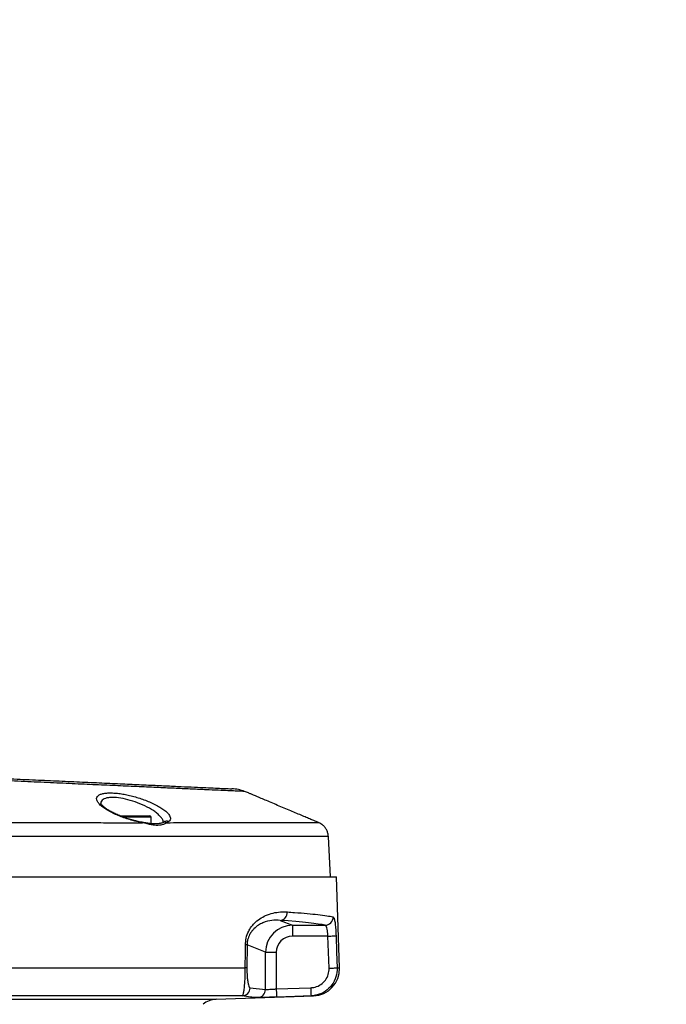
# Model space of a CAD drawing. Extents: x 0 to 16820, y 0 to 11880.
# Tile 73 of 78: x 11014 to 11253, y 6568 to 6932. Entities that reach past the tile are written whole.
import ezdxf

# ---------------------------------------------------------------- set-up
doc = ezdxf.new("R2010")
doc.units = 0
doc.header["$LTSCALE"] = 20
doc.layers.get('0').update_dxf_attribs({"linetype": 'CONTINUOUS'})
doc.styles.add('SLDTEXTSTYLE0', font='TXT', dxfattribs={"width": 0.605})
doc.dimstyles.new('SLDDIMSTYLE0', dxfattribs={"dimtxt": 100, "dimasz": 100, "dimexe": 0, "dimexo": 0.0625, "dimgap": 25, "dimtad": 1, "dimdec": 1, "dimrnd": 1e-09, "dimzin": 12, "dimtxsty": 'SLDTEXTSTYLE0', "dimsah": 1, "dimcen": 0, "dimazin": 3, "dimtfac": 1, "dimtofl": 0, "dimtmove": 0, "dimatfit": 3, "dimtolj": 1, "dimtzin": 12})
doc.dimstyles.new('SLDDIMSTYLE1', dxfattribs={"dimtxt": 100, "dimasz": 100, "dimexe": 0, "dimexo": 0.0625, "dimgap": 25, "dimtad": 1, "dimdec": 4, "dimlfac": 20, "dimzin": 12, "dimtxsty": 'SLDTEXTSTYLE0', "dimsah": 1, "dimcen": 0.09, "dimazin": 3, "dimtfac": 1, "dimtofl": 0, "dimtmove": 0, "dimatfit": 3, "dimtolj": 1, "dimtzin": 12})

# ---------------------------------------------------------------- blocks, each defined once
blk = doc.blocks.new('_D_1')
at = {"color": 7, "linetype": 'CONTINUOUS'}
blk.add_line((11867.49, 8642.4), (8366, 6401.82), dxfattribs=at)
blk.add_solid([(11867.49, 8642.4), (11775.17, 8601.13), (11791.34, 8575.86)], dxfattribs=at)
at = {"color": 7, "linetype": 'CONTINUOUS', "insert": (9875.65, 7520.81), "char_height": 100, "attachment_point": 1, "rotation": 32.6149, "style": 'SLDTEXTSTYLE0'}
blk.add_mtext('R4157', dxfattribs=at)
blk = doc.blocks.new('_D_2')
at = {"color": 7, "linetype": 'CONTINUOUS'}
for p, q in [((4232.76, 7130.62), (3693.35, 7225.73)), ((8406, 6401.82), (13110.72, 6401.82))]:
    blk.add_line(p, q, dxfattribs=at)
blk.add_arc((8366, 6401.82), 4714.73, 0, 170, dxfattribs=at)
for points in [[(3722.9, 7220.52), (3756.05, 7316.05), (3726.56, 7321.58)], [(13080.72, 6401.82), (13094.66, 6501.97), (13064.66, 6501.66)]]:
    blk.add_solid(points, dxfattribs=at)
at = {"color": 7, "linetype": 'CONTINUOUS', "insert": (8646.6, 11239.4), "char_height": 100, "attachment_point": 1, "rotation": 355, "style": 'SLDTEXTSTYLE0'}
blk.add_mtext('170°', dxfattribs=at)

msp = doc.modelspace()

# ---------------------------------------------------------------- linework, layer by layer
at = {"color": 7, "linetype": 'CONTINUOUS'}
for p, q in [((11098.6460162, 6645.8829789), (11097.244115, 6646.4203297)), ((11051.095338, 6637.4197899), (11062.1593906, 6637.4197899)), ((11062.6593543, 6634.4894318), (11062.6593543, 6636.9197963)), ((11123.6599399, 6635.2929173), (11124.6086074, 6634.894505)), ((11124.6086074, 6634.8944752), (11123.6599399, 6635.2929173)), ((11126.071067, 6634.0303122), (11126.0703517, 6634.0309231)), ((11128.9969398, 6614.8197947), (11128.2142116, 6629.7555117)), ((10960.9969569, 6614.8197947), (11131.1715556, 6614.8197947)), ((11132.3448135, 6581.2221615), (11131.1715556, 6614.8197947)), ((11086.7498828, 6569.6238576), (11122.6998283, 6570.8792655))]:
    msp.add_line(p, q, dxfattribs=at)
at = {"color": 8, "linetype": 'CONTINUOUS'}
for p, q in [((11062.6593543, 6636.9197963), (11052.3572875, 6636.9197963)), ((11059.5086528, 6634.8760425), (11057.4761344, 6635.2925448)), ((11069.1908313, 6635.2927385), (11068.4212161, 6634.8845361)), ((11110.3707267, 6598.7814663), (11114.9476482, 6596.9545989)), ((11114.9476482, 6596.9545989), (11126.9978, 6596.9545989)), ((11114.9476482, 6596.9545989), (11114.9476482, 6592.9570346)), ((11128.0704452, 6592.9570346), (11114.9476482, 6592.9570346)), ((11128.4860088, 6581.1174659), (11128.0704452, 6592.9570346)), ((11098.1510593, 6589.6886735), (11098.1021835, 6581.1174659)), ((11104.9581481, 6586.9716404), (11098.1510593, 6589.6886735)), ((11104.9581481, 6573.2244848), (11104.9581481, 6586.9716404)), ((11104.9581481, 6586.9716404), (11108.9430762, 6586.9716404)), ((11108.9430762, 6586.9716404), (11108.9430762, 6573.4346955)), ((10960.9969569, 6581.2221615), (11097.5020839, 6581.2221615)), ((11131.4688636, 6581.2221615), (11132.3448135, 6581.2221615)), ((11099.2721034, 6573.8774388), (11104.9581481, 6573.2244848)), ((11108.9430762, 6573.4346955), (11121.6984702, 6573.8774388)), ((10872.0761253, 6569.6238576), (11086.7498828, 6569.6238576)), ((11096.3712646, 6570.8792655), (10960.9969569, 6570.8792655)), ((11122.6998283, 6570.8792655), (11121.8026591, 6570.8792655))]:
    msp.add_line(p, q, dxfattribs=at)
at = {"color": 8, "linetype": 'CONTINUOUS', "flags": 128}
for points in [[(11057.44061, 6635.4187875), (11057.4599219, 6635.4019789), (11057.4761344, 6635.2925448)], [(11059.5086528, 6634.8760425), (11059.4185306, 6634.9983512), (11059.3486739, 6635.0271998)], [(11128.0704452, 6592.9570346), (11128.6180926, 6592.9762571), (11129.1473819, 6592.9948388), (11129.6401931, 6593.0121391), (11130.0803138, 6593.0275916), (11130.452962, 6593.0406599), (11130.7452632, 6593.0509268), (11130.9476806, 6593.0580346), (11131.0533, 6593.061745)], [(11131.0533, 6593.061745), (11131.2638236, 6587.0654283), (11131.4688636, 6581.2221615)], [(11097.5020839, 6581.2221615), (11097.539754, 6587.2089414), (11097.5562049, 6589.793369)], [(11128.4860088, 6581.1174659), (11129.0338947, 6581.1366884), (11129.5629455, 6581.1552702), (11130.0559951, 6581.1725704), (11130.4963542, 6581.1880229), (11130.868764, 6581.2011062), (11131.1610652, 6581.2113582), (11131.3634826, 6581.218466), (11131.4688636, 6581.2221615)], [(11108.9430762, 6573.4346955), (11108.9633418, 6572.8512405), (11108.9826537, 6572.2900926), (11109.0007735, 6571.7727093), (11109.0165092, 6571.3188647), (11109.0293838, 6570.9459333), (11109.0389205, 6570.6681608), (11109.044881, 6570.4961567), (11109.0470267, 6570.4365222)], [(11121.6984702, 6573.8774388), (11121.7187358, 6573.2938646), (11121.7382861, 6572.7326272), (11121.7561675, 6572.2151695), (11121.7719032, 6571.7612951), (11121.7850162, 6571.3883637), (11121.7945529, 6571.1106358), (11121.8005134, 6570.938751), (11121.8026591, 6570.8792655)], [(11121.8026591, 6570.8792655), (11115.8061935, 6570.6710665), (11109.0470267, 6570.4365222)]]:
    msp.add_lwpolyline(points, dxfattribs=at)
at = {"color": 7, "linetype": 'CONTINUOUS'}
for centre, radius, start, end in [((8365.9969283, 6401.8197952), 4157, 190, 170), ((11091.9012119, 6632.4099892), 15.0008509, 69.132678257, 87.400359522), ((11062.1593074, 6636.9197952), 0.5, 0, 90), ((11122.3508789, 6580.8731717), 10, 272, 2), ((11087.0290672, 6561.628735), 8, 92, 130)]:
    msp.add_arc(centre, radius, start, end, dxfattribs=at)
at = {"color": 8, "linetype": 'CONTINUOUS'}
for centre, radius, start, end in [((11067.7351582, 6633.4090212), 1.6272123, 65.063377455, 110.807646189), ((11068.5187821, 6633.5973607), 1.8237204, 68.376584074, 128.027385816), ((11110.1327678, 6601.6880335), 2.9162917, 274.68033238, 3.859614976), ((11126.9650724, 6599.956675), 3.0022545, 270.624594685, 1.923914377), ((11097.5191932, 6587.8408222), 1.9528976, 71.122063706, 88.914054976), ((11097.4650662, 6579.2377923), 1.9847144, 71.275858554, 88.931291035), ((11096.2725132, 6573.8772298), 2.9995902, 271.886610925, 0.003991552), ((11101.9626423, 6573.2197858), 2.9955095, 272.112173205, 0.089877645)]:
    msp.add_arc(centre, radius, start, end, dxfattribs=at)
for centre, major_axis, ratio, start_param, end_param in [((10960.9969283, 6596.1178937), (167.7210368, 0), 0.0349207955, 0.1433479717, 0.472114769), ((11114.9659575, 6586.9533829), (9.2957944, -3.7103812), 0.9991075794, 1.9520897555, 3.519844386), ((11114.9659575, 6586.9533829), (-5.597169, 2.2340889), 0.9955924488, 5.0936824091, 6.6614370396)]:
    msp.add_ellipse(centre, major_axis=major_axis, ratio=ratio, start_param=start_param, end_param=end_param, dxfattribs=at)
for points, knots in [([(11097.2400619, 6646.4098243), (11097.2039602, 6646.4114434), (11097.1248399, 6646.4149918), (11095.9648804, 6646.467254), (11093.9843258, 6646.5564731), (11091.1572912, 6646.6835806), (11087.5520055, 6646.8456303), (11083.1176422, 6647.0451635), (11077.9435903, 6647.2782116), (11072.0625638, 6647.543268), (11065.5479165, 6647.8368345), (11058.3304432, 6648.1615284), (11050.5587789, 6648.5100974), (11042.2751133, 6648.8811475), (11033.5608635, 6649.2726585), (11024.3311763, 6649.6892239), (11014.7951515, 6650.122145), (11005.0178886, 6650.5637183), (10995.0914247, 6651.0071978), (10984.9027798, 6651.4539421), (10975.3620197, 6651.8791553), (10966.5770935, 6652.2813106), (10955.9275797, 6652.7752725), (10937.3550302, 6653.6428084), (10900.161831, 6655.3992772), (10868.3170075, 6656.8952756), (10847.0812751, 6657.8928827)], [0, 0, 0, 0, 0.026620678, 0.058341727, 0.0905238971, 0.1215736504, 0.1530657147, 0.1847817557, 0.2169582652, 0.2480265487, 0.2795355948, 0.3112660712, 0.3434528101, 0.3746212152, 0.4062388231, 0.4380854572, 0.4704030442, 0.5016120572, 0.5332613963, 0.5651455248, 0.5975314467, 0.6225385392, 0.6475510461, 0.6978183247, 0.7984900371, 1, 1, 1, 1]), ([(11057.4761344, 6635.2925448), (11056.9389589, 6635.4245799), (11055.6688692, 6635.7367616), (11053.6935107, 6636.3350047), (11051.5610725, 6637.0875409), (11049.5235236, 6637.9339525), (11047.5921056, 6638.8735643), (11045.8848729, 6639.8673886), (11044.4410995, 6640.9017975), (11043.3635464, 6641.926733), (11042.6987179, 6642.9050177), (11042.4923603, 6643.7943351), (11042.7472387, 6644.5482999), (11043.4472255, 6645.1477001), (11044.5045427, 6645.5713216), (11045.891581, 6645.82096), (11047.4892903, 6645.9081062), (11049.2854963, 6645.8389229), (11051.200106, 6645.6341506), (11053.2184607, 6645.2955059), (11055.3122119, 6644.8347477), (11057.4337749, 6644.2567218), (11059.5824667, 6643.5617366), (11061.6694825, 6642.7676529), (11063.6896155, 6641.8715366), (11065.5268327, 6640.9087427), (11067.1489193, 6639.8880722), (11068.4438455, 6638.8575653), (11069.4891573, 6637.7108221), (11069.9043636, 6636.6982669), (11069.7635982, 6635.8543934), (11069.3817344, 6635.4799381), (11069.1908313, 6635.2927385)], [0, 0, 0, 0, 0.0226953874, 0.0536606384, 0.0846330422, 0.1180062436, 0.1513854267, 0.1871101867, 0.2228337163, 0.2597912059, 0.2967404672, 0.3329340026, 0.3692300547, 0.4030206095, 0.4367980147, 0.4677300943, 0.4986597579, 0.5278102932, 0.5569682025, 0.5859968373, 0.6150311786, 0.6454048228, 0.6757902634, 0.7084666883, 0.7411499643, 0.7763111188, 0.8114793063, 0.8482751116, 0.8850691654, 0.9367741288, 0.968391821, 1, 1, 1, 1]), ([(11067.2598792, 6634.9735557), (11067.1716924, 6635.3731518), (11067.0180333, 6636.069419), (11066.1357373, 6637.1944921), (11065.0591129, 6638.2140418), (11063.6860478, 6639.235004), (11061.6447125, 6640.4932101), (11058.7377722, 6641.897636), (11055.0359982, 6643.19024), (11051.4413773, 6644.0104512), (11048.7494021, 6644.2445314), (11046.9463056, 6644.133858), (11045.7730729, 6643.885171), (11044.8589918, 6643.4652396), (11044.2949463, 6642.861327), (11044.0709702, 6642.3199161), (11044.1610458, 6641.9562443), (11044.1783382, 6641.8864279)], [0, 0, 0, 0, 0.0808836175, 0.1409338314, 0.2026619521, 0.2602834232, 0.3193450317, 0.4271512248, 0.526702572, 0.6210939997, 0.7153617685, 0.7647051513, 0.815778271, 0.8699592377, 0.9261399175, 0.985820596, 1, 1, 1, 1]), ([(10961.0851718, 6634.8697393), (10965.5804082, 6634.8152584), (10974.5935201, 6634.7060222), (10988.0641754, 6634.7702945), (11001.4943951, 6634.9008466), (11014.798585, 6634.9591253), (11026.3250616, 6634.9447359), (11036.0641929, 6634.9127189), (11044.1279654, 6634.8871966), (11051.9914496, 6634.8751112), (11057.0001991, 6634.8757317), (11059.5086528, 6634.8760425)], [0, 0, 0, 0, 0.1276802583, 0.2560035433, 0.3852418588, 0.5172896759, 0.6502913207, 0.737023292, 0.8240263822, 0.9118698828, 1, 1, 1, 1]), ([(11068.4212161, 6634.8845361), (11068.167107, 6634.7123272), (11067.65787, 6634.3672192), (11066.1889754, 6633.8834067), (11064.5075335, 6633.8355329), (11062.7401254, 6634.0995703), (11061.2610583, 6634.4405702), (11060.0990878, 6634.7293195), (11059.5086528, 6634.8760425)], [0, 0, 0, 0, 0.17427303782, 0.34924466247, 0.60375204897, 0.70438525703, 0.84978854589, 1, 1, 1, 1]), ([(11068.4212161, 6634.8845361), (11070.1181745, 6634.8869247), (11075.1881956, 6634.8940612), (11083.087156, 6634.9004494), (11091.8269886, 6634.8992116), (11099.7272189, 6634.8961712), (11106.6081514, 6634.8921288), (11112.4062818, 6634.890582), (11117.1336641, 6634.8935812), (11120.8062008, 6634.8955544), (11122.9919831, 6634.8943809), (11124.1837153, 6634.8941943), (11124.4668509, 6634.8943815), (11124.6086074, 6634.8944752)], [0, 0, 0, 0, 0.0508353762, 0.151881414, 0.2536271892, 0.3575805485, 0.4623001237, 0.5633306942, 0.6650651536, 0.7690112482, 0.8737219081, 0.9367768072, 1, 1, 1, 1]), ([(11128.0713988, 6629.7480313), (11128.0826707, 6629.7480053), (11128.1122804, 6629.747937), (11126.798576, 6629.7477026), (11124.3131411, 6629.7490101), (11120.6481071, 6629.7473707), (11115.8112153, 6629.7443592), (11109.8789358, 6629.7458057), (11102.9047861, 6629.7495072), (11094.9724175, 6629.7521994), (11085.9866664, 6629.7536302), (11076.1428369, 6629.7466728), (11065.530942, 6629.731381), (11054.2154103, 6629.7278418), (11042.0956487, 6629.7488194), (11029.4181733, 6629.7928748), (11016.3208037, 6629.8083602), (11002.9049802, 6629.7586425), (10989.0304953, 6629.6323227), (10975.013886, 6629.564901), (10965.6139857, 6629.6720513), (10960.9969569, 6629.7246812)], [0, 0, 0, 0, 0.0335995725, 0.0882614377, 0.1410026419, 0.1944958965, 0.2483712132, 0.3030325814, 0.3557721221, 0.409265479, 0.4631404, 0.517800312, 0.5705501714, 0.6236667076, 0.677940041, 0.7326142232, 0.7853288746, 0.8387925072, 0.8926364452, 0.9472653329, 1, 1, 1, 1]), ([(11097.5562049, 6589.793369), (11097.6175024, 6590.6196322), (11097.7540312, 6592.4599812), (11098.6356058, 6594.6550475), (11099.7007064, 6596.3778735), (11101.0758653, 6597.9886232), (11102.8648729, 6599.451341), (11105.2410567, 6600.7244273), (11107.8089355, 6601.5695042), (11110.5123443, 6601.9689437), (11112.1993656, 6601.9125284), (11113.0424453, 6601.8843351)], [0, 0, 0, 0, 0.0714704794, 0.1591873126, 0.2255126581, 0.2919852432, 0.4107930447, 0.5298929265, 0.6862837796, 0.8432220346, 1, 1, 1, 1]), ([(11113.0424453, 6601.8843351), (11113.932639, 6601.8229143), (11116.6040294, 6601.638596), (11120.5052461, 6601.3215028), (11124.5201333, 6600.9205888), (11127.8170431, 6600.4989566), (11129.2480504, 6600.2049156), (11129.9656345, 6600.0574677)], [0, 0, 0, 0, 0.1068836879, 0.3207482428, 0.535672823, 0.7671613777, 1, 1, 1, 1]), ([(11110.3707267, 6598.7814663), (11109.3733576, 6598.8143176), (11107.3676152, 6598.8803827), (11104.605652, 6598.2107042), (11102.3496667, 6597.0659674), (11100.9456224, 6595.9843908), (11099.853275, 6594.7508496), (11099.0165737, 6593.4643442), (11098.3820517, 6591.8748777), (11098.1657445, 6590.4479544), (11098.1532847, 6589.8037377), (11098.1510593, 6589.6886735)], [0, 0, 0, 0, 0.2441887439, 0.4910716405, 0.6104295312, 0.731466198, 0.794642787, 0.8590462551, 0.9383241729, 0.9889840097, 1, 1, 1, 1]), ([(11129.9656345, 6600.0574677), (11130.0807211, 6599.9517311), (11130.3104492, 6599.7406669), (11130.6094895, 6598.4454529), (11130.8457916, 6596.590639), (11130.9878009, 6594.6735243), (11131.0366027, 6593.4726264), (11131.0533, 6593.061745)], [0, 0, 0, 0, 0.2240330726, 0.447199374, 0.6681215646, 0.8864494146, 1, 1, 1, 1]), ([(11128.0704452, 6592.9570346), (11128.0537898, 6593.1918668), (11128.0050831, 6593.8786079), (11127.8647628, 6594.9732782), (11127.63113, 6596.0333643), (11127.3366526, 6596.7736354), (11127.1109033, 6596.8941963), (11126.9978, 6596.9545989)], [0, 0, 0, 0, 0.1134903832, 0.33189024, 0.5528320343, 0.7759632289, 1, 1, 1, 1]), ([(11096.3712646, 6570.8792655), (11096.4683228, 6570.9621429), (11096.6652488, 6571.1302966), (11096.9369438, 6572.138726), (11097.1769441, 6573.7156142), (11097.3489706, 6575.6337689), (11097.4546777, 6577.7682733), (11097.5003858, 6579.589003), (11097.5015814, 6580.7389272), (11097.5020839, 6581.2221615)], [0, 0, 0, 0, 0.19433809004, 0.39430163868, 0.55303788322, 0.72087265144, 0.83046202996, 0.92875482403, 1, 1, 1, 1]), ([(11098.1021835, 6581.1174659), (11098.1025679, 6580.7781518), (11098.1034952, 6579.9595538), (11098.1522802, 6578.6624694), (11098.2624169, 6577.1564646), (11098.4392527, 6575.8337092), (11098.6826958, 6574.750654), (11098.9628203, 6574.051835), (11099.1682731, 6573.9359858), (11099.2721034, 6573.8774388)], [0, 0, 0, 0, 0.06071990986, 0.14648725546, 0.24722394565, 0.41169031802, 0.57535153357, 0.78539407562, 1, 1, 1, 1]), ([(11121.6984702, 6573.8774388), (11122.2284959, 6573.931438), (11123.542878, 6574.0653479), (11125.4923731, 6574.9849221), (11127.2082245, 6576.6284756), (11128.3371555, 6578.7595783), (11128.4363896, 6580.3314814), (11128.4860088, 6581.1174659)], [0, 0, 0, 0, 0.1450895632, 0.3597997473, 0.5734897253, 0.7867359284, 1, 1, 1, 1]), ([(11131.4688636, 6581.2221615), (11131.3981762, 6580.0994226), (11131.2568409, 6577.8545729), (11129.6495884, 6574.810557), (11127.2063305, 6572.4622678), (11124.4296084, 6571.1478198), (11122.5574255, 6570.9564256), (11121.8026591, 6570.8792655)], [0, 0, 0, 0, 0.2135310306, 0.4269425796, 0.6406130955, 0.8551139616, 1, 1, 1, 1]), ([(11104.9581481, 6573.2244848), (11105.041361, 6573.2251916), (11105.2078104, 6573.2266055), (11105.9984909, 6573.2649289), (11107.0878072, 6573.324702), (11108.1365288, 6573.3859434), (11108.7635398, 6573.4238433), (11108.9430762, 6573.4346955)], [0, 0, 0, 0, 0.2270142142, 0.454092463, 0.6813178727, 0.9087495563, 1, 1, 1, 1]), ([(11102.0730449, 6570.2263115), (11101.8986159, 6570.2326507), (11101.0264742, 6570.2643461), (11099.1262492, 6570.4133907), (11097.3991824, 6570.705442), (11096.3712646, 6570.8792655)], [0, 0, 0, 0, 0.0919039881, 0.4595182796, 1, 1, 1, 1])]:
    msp.add_open_spline(points, degree=3, knots=knots, dxfattribs=at)
at = {"color": 7, "linetype": 'CONTINUOUS'}
for points, knots in [([(10847.7979613, 6658.510953), (10868.9040412, 6657.5525169), (10900.5669593, 6656.1146903), (10937.5628166, 6654.4347964), (10956.0672235, 6653.5944658), (10966.7105418, 6653.1112021), (10975.2482881, 6652.7234421), (10984.3668485, 6652.3094134), (10994.025335, 6651.8708167), (11003.6746769, 6651.4326447), (11013.0880461, 6651.0051925), (11022.2237995, 6650.5903339), (11030.9944978, 6650.192056), (11039.4827465, 6649.806613), (11047.4739294, 6649.443724), (11054.936495, 6649.1048451), (11061.8137481, 6648.7925749), (11068.1732238, 6648.5037855), (11073.8507113, 6648.2459561), (11078.8236649, 6648.0201535), (11083.0651987, 6647.8275432), (11086.6036316, 6647.6668554), (11089.3426741, 6647.5424759), (11091.2578278, 6647.4555123), (11092.3958169, 6647.4038347), (11092.4907586, 6647.3995293), (11092.5351096, 6647.397518)], [0, 0, 0, 0, 0.2055264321, 0.3083266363, 0.359720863, 0.385492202, 0.4112565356, 0.4419724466, 0.4731447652, 0.5045660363, 0.5364549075, 0.5671895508, 0.5983611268, 0.6297573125, 0.6616108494, 0.6922512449, 0.7233255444, 0.7546177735, 0.7863636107, 0.8169887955, 0.8480496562, 0.8793311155, 0.9110684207, 0.941698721, 0.9727651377, 1, 1, 1, 1]), ([(11123.6599399, 6635.2929173), (11123.2752839, 6635.4547884), (11122.4646622, 6635.7959144), (11120.9291191, 6636.4427045), (11119.1198587, 6637.2048406), (11117.0803088, 6638.0649946), (11114.8438716, 6639.0087548), (11112.4710768, 6640.0114379), (11110.0378922, 6641.0407487), (11107.6188482, 6642.0656913), (11105.3508283, 6643.0284341), (11103.2851713, 6643.9063869), (11101.5720868, 6644.6359932), (11100.2088526, 6645.2171899), (11099.2920255, 6645.6086501), (11098.7618083, 6645.8350698), (11098.6390115, 6645.8876927), (11098.6474079, 6645.8840373), (11098.648162, 6645.883709)], [0, 0, 0, 0, 0.0551013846, 0.1161203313, 0.1786759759, 0.2444450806, 0.3118944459, 0.3821013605, 0.4542323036, 0.526526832, 0.6010112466, 0.6715524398, 0.7444438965, 0.8099954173, 0.8777982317, 0.9351515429, 0.9941758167, 1, 1, 1, 1]), ([(11057.4429942, 6635.4276238), (11056.987911, 6635.5352323), (11055.8896695, 6635.7949212), (11054.159826, 6636.3124838), (11052.2925206, 6636.9505941), (11050.5125892, 6637.6592381), (11048.8611628, 6638.4155759), (11047.3940431, 6639.1957027), (11046.154833, 6639.9709338), (11045.1936823, 6640.6968906), (11044.5654091, 6641.2983451), (11044.2554741, 6641.7077165), (11044.1495737, 6641.8920845), (11044.1354102, 6641.9681046), (11044.1384403, 6641.9406939), (11044.1385223, 6641.9399528)], [0, 0, 0, 0, 0.0651121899, 0.1571336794, 0.2504377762, 0.3457207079, 0.441947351, 0.538948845, 0.6355957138, 0.7307120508, 0.8214007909, 0.8982962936, 0.9496301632, 0.9986382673, 1, 1, 1, 1]), ([(11059.3491508, 6635.0395827), (11059.0031964, 6635.0974902), (11058.3759348, 6635.2024844), (11057.7315182, 6635.3550777), (11057.4425174, 6635.4235111)], [0, 0, 0, 0, 0.5515311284, 1, 1, 1, 1]), ([(11067.1559287, 6634.9389999), (11066.9595261, 6634.8656215), (11066.481497, 6634.687024), (11065.5041586, 6634.4598868), (11064.2809779, 6634.372108), (11062.9617958, 6634.4294105), (11061.4691547, 6634.6357945), (11060.2625708, 6634.8728529), (11059.5087277, 6634.9945084), (11059.3472434, 6635.0205688)], [0, 0, 0, 0, 0.1332264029, 0.3242630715, 0.4772685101, 0.6402203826, 0.7890734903, 0.9548164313, 1, 1, 1, 1]), ([(11067.4191428, 6635.0522785), (11067.4197068, 6635.0528327), (11067.4555107, 6635.0880192), (11067.3794589, 6635.0077112), (11067.1939984, 6634.9498094), (11067.1451999, 6634.9345742)], [0, 0, 0, 0, 0.01165439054, 0.73994546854, 1, 1, 1, 1]), ([(11126.1537982, 6633.9611112), (11126.1737312, 6633.9451946), (11126.2201332, 6633.9081424), (11125.9535606, 6634.1207299), (11125.510827, 6634.4494818), (11124.9126632, 6634.7445086), (11124.6086074, 6634.8944752)], [0, 0, 0, 0, 0.1601129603, 0.3727263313, 0.6811471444, 1, 1, 1, 1]), ([(11128.2053901, 6629.7677903), (11128.1642578, 6630.1734346), (11128.0816208, 6630.9883972), (11127.6395777, 6632.1132375), (11127.0308415, 6633.0701098), (11126.5177642, 6633.6785936), (11126.1923909, 6633.927158), (11126.1430694, 6633.9648364)], [0, 0, 0, 0, 0.2535830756, 0.50946295, 0.7445545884, 0.9612784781, 1, 1, 1, 1]), ([(11109.0470267, 6570.4365222), (11108.7327917, 6570.4256701), (11107.6352751, 6570.3877671), (11105.7995377, 6570.3265063), (11103.8936514, 6570.2667389), (11102.5097693, 6570.22843), (11102.218624, 6570.2270177), (11102.0730449, 6570.2263115)], [0, 0, 0, 0, 0.0911697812, 0.3184251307, 0.545608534, 0.7727942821, 1, 1, 1, 1])]:
    msp.add_open_spline(points, degree=3, knots=knots, dxfattribs=at)

# ---------------------------------------------------------------- dimensions: what is measured, and where the dimension line sits
dim = msp.add_angular_dim_2l(base=(8776.9122976, 11098.6039576), line1=((7345.1676267, 6401.8197952), (8365.9969283, 6401.8197952)), line2=((4272.1510991, 7123.6752698), (6796.21337, 6678.6149904)), dimstyle='SLDDIMSTYLE1', dxfattribs=at)
dim.commit()
dim.dimension.update_dxf_attribs({"geometry": '_D_2', "text_midpoint": (8776.9122976, 11098.6039576), "dimtype": 162})
dim = msp.add_radius_dim(center=(8365.9969283, 6401.8197952), mpoint=(11867.4903821, 8642.3984244), dimstyle='SLDDIMSTYLE0', dxfattribs=at)
dim.commit()
dim.dimension.update_dxf_attribs({"geometry": '_D_1', "text_midpoint": (10116.7438552, 7522.1093098), "dimtype": 164})

doc.saveas('drawing.dxf')
